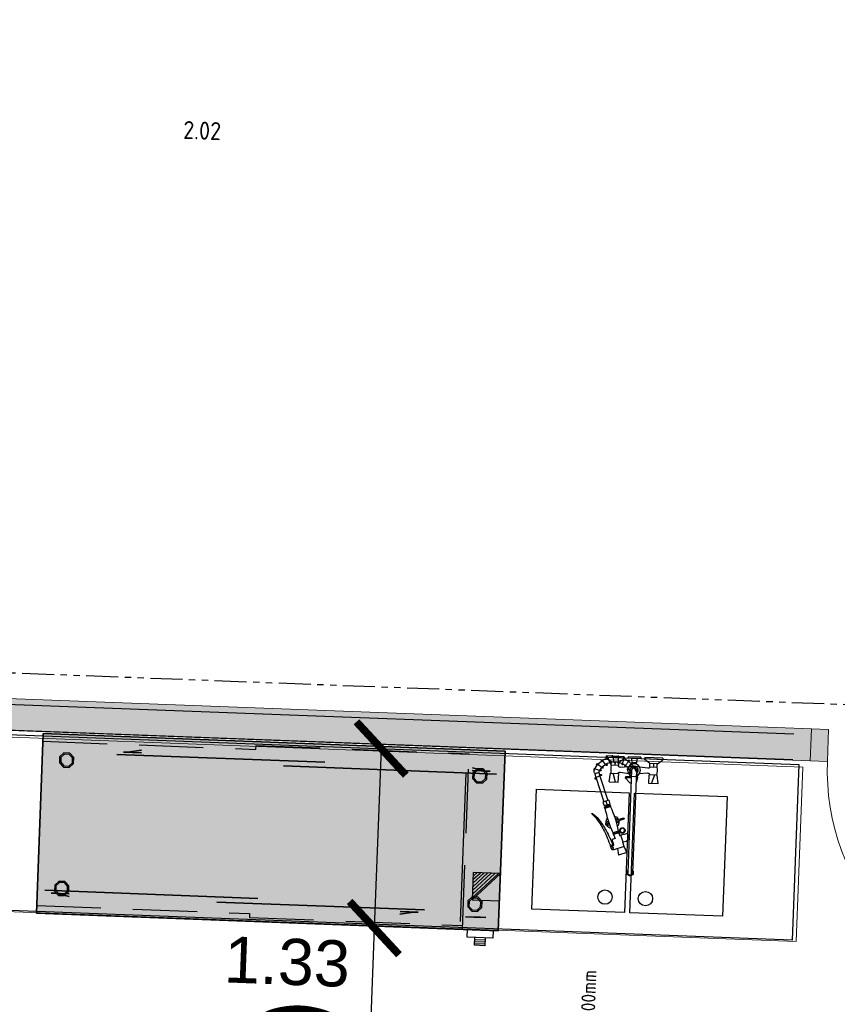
# Model space of a CAD drawing. Header units: millimetres. Extents: x 119024465 to 119292677, y 483022511 to 483148062.
# Tile 58 of 162: x 119081919 to 119085102, y 483067392 to 483071227. Entities that reach past the tile are written whole.
import ezdxf

# ---------------------------------------------------------------- set-up
doc = ezdxf.new("R2010")
doc.units = ezdxf.units.MM
doc.header["$LTSCALE"] = 100
for name, pattern in [('CONTINUA', [0]), ('DASHED', [75, 50, -25]), ('GEN', [0, 0, 0]), ('GEN3A', [3.75, 2.5, -1.25]), ('NASCOSTA', [0.375, 0.25, -0.125]), ('PHANTOM', [2.5, 1.25, -0.25, 0.25, -0.25, 0.25, -0.25])]:
    doc.linetypes.add(name, pattern=pattern)
doc.layers.get('0').update_dxf_attribs({"linetype": 'CONTINUOUS'})
doc.layers.get('Defpoints').update_dxf_attribs({"linetype": 'CONTINUOUS'})
doc.layers.add('(22) Binnenwanden', color=1, linetype='CONTINUOUS', lineweight=0)
for name, color, linetype in [('12', 4, 'CONTINUOUS'), ('13', 12, 'DASHED'), ('200', 2, 'CONTINUOUS'), ('200-2D', 1, 'CONTINUOUS'), ('200-3D', 1, 'CONTINUOUS'), ('204 tekst fdstp', 255, 'CONTINUOUS'), ('204-2D', 7, 'CONTINUA'), ('450-2D', 6, 'CONTINUA'), ('7', 3, 'CONTINUOUS'), ('AL31----', 5, 'CONTINUOUS'), ('AL73REN-2', 1, 'GEN'), ('AL73REN-3A', 1, 'GEN3A'), ('GRI-3D', 7, 'CONTINUOUS'), ('INS-3D', 3, 'CONTINUOUS'), ('NASC-3D', 4, 'CONTINUOUS'), ('New_0', 7, 'CONTINUOUS'), ('New_22 Binnenwanden', 7, 'CONTINUOUS'), ('New_22 Binnenwanden Deuren', 7, 'CONTINUOUS'), ('New_22 Binnenwanden Doorsnede-arcering', 7, 'CONTINUOUS'), ('New_82 Losse inrichting.LOSSE INRICHTING', 7, 'CONTINUOUS')]:
    doc.layers.add(name, color=color, linetype=linetype)
doc.styles.add('BURO-012', font='iso.shx', dxfattribs={"height": 1.2})
doc.styles.add('GENERATED_STYLE_1', font='arial.ttf')
doc.styles.get("Standard").update_dxf_attribs({"font": 'ISOCP.SHX'})
doc.dimstyles.new('GB-HOME', dxfattribs={"dimscale": 20, "dimtxt": 2.5, "dimasz": 2.5, "dimexe": 1, "dimexo": 1, "dimgap": 1, "dimtad": 1, "dimdec": 0, "dimzin": 0, "dimdsep": 46, "dimtxsty": 'Standard', "dimcen": 0.09, "dimadec": 0, "dimazin": 0, "dimtfac": 1, "dimtdec": 0, "dimtofl": 0, "dimtmove": 0, "dimatfit": 3, "dimfxl": 1, "dimtolj": 1, "dimtzin": 0, "dimarcsym": 0})
doc.dimstyles.new('PS 1-100', dxfattribs={"dimtxt": 350, "dimasz": 200, "dimexe": 1, "dimexo": 1, "dimgap": 100, "dimtad": 1, "dimdec": 0, "dimzin": 12, "dimdsep": 46, "dimtxsty": 'Standard', "dimblk": 'ARCHTICK', "dimcen": 0.09, "dimclrt": 2, "dimadec": 0, "dimazin": 0, "dimtfac": 1, "dimtdec": 0, "dimtofl": 0, "dimtmove": 0, "dimatfit": 3, "dimfxl": 1, "dimtolj": 1, "dimtzin": 0, "dimarcsym": 0})

# ---------------------------------------------------------------- blocks, each defined once
blk = doc.blocks.new('*D262')
at = {"color": 0, "linetype": 'ByBlock', "transparency": 16777216}
for p, q in [((15321.5323806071, 8380.877333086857), (15321.5323806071, 8461.123352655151)), ((15371.5323806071, 8441.123352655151), (15574.5323806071, 8441.123352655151)), ((15624.5323806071, 8380.877333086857), (15624.5323806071, 8461.123352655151))]:
    blk.add_line(p, q, dxfattribs=at)
for points in [[(15371.5323806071, 8449.456685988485), (15371.5323806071, 8432.790019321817), (15321.5323806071, 8441.123352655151)], [(15574.5323806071, 8449.456685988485), (15574.5323806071, 8432.790019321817), (15624.5323806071, 8441.123352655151)]]:
    blk.add_solid(points, dxfattribs=at)
at = {"layer": 'Defpoints', "color": 0, "linetype": 'ByBlock', "transparency": 16777216}
for p in [(15624.5323806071, 8441.123352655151), (15321.5323806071, 8360.877333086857), (15624.5323806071, 8360.877333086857)]:
    blk.add_point(p, dxfattribs=at)
at = {"color": 0, "linetype": 'ByBlock', "transparency": 16777216, "insert": (15473.0323806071, 8486.123352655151), "char_height": 50, "attachment_point": 5}
blk.add_mtext('\\A1;310', dxfattribs=at)
blk = doc.blocks.new('*D263')
at = {"color": 0, "linetype": 'ByBlock', "transparency": 16777216}
for p, q in [((15644.5323806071, 8360.877333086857), (15770.89420294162, 8360.877333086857)), ((15750.89420294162, 8310.877333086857), (15750.89420294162, 7445.877333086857)), ((15644.5323806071, 7395.877333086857), (15770.89420294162, 7395.877333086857))]:
    blk.add_line(p, q, dxfattribs=at)
for points in [[(15742.56086960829, 8310.877333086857), (15759.22753627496, 8310.877333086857), (15750.89420294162, 8360.877333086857)], [(15742.56086960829, 7445.877333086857), (15759.22753627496, 7445.877333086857), (15750.89420294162, 7395.877333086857)]]:
    blk.add_solid(points, dxfattribs=at)
at = {"layer": 'Defpoints', "color": 0, "linetype": 'ByBlock', "transparency": 16777216}
for p in [(15624.5323806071, 8360.877333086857), (15624.5323806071, 7395.877333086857), (15750.89420294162, 7395.877333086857)]:
    blk.add_point(p, dxfattribs=at)
at = {"color": 0, "linetype": 'ByBlock', "transparency": 16777216, "insert": (15705.89420294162, 7878.377333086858), "char_height": 50, "attachment_point": 5, "rotation": 90}
blk.add_mtext('\\A1;970', dxfattribs=at)
blk = doc.blocks.new('*D261')
at = {"color": 0, "linetype": 'ByBlock', "transparency": 16777216}
for p, q in [((15364.0323806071, 8007.377333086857), (15364.0323806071, 8085.361251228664)), ((15532.0323806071, 8065.361251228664), (15414.0323806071, 8065.361251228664)), ((15582.0323806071, 8007.377333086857), (15582.0323806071, 8085.361251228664))]:
    blk.add_line(p, q, dxfattribs=at)
for points in [[(15414.0323806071, 8073.694584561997), (15414.0323806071, 8057.027917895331), (15364.0323806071, 8065.361251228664)], [(15532.0323806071, 8073.694584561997), (15532.0323806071, 8057.027917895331), (15582.0323806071, 8065.361251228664)]]:
    blk.add_solid(points, dxfattribs=at)
at = {"layer": 'Defpoints', "color": 0, "linetype": 'ByBlock', "transparency": 16777216}
for p in [(15364.0323806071, 8065.361251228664), (15364.0323806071, 7987.377333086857), (15582.0323806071, 7987.377333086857)]:
    blk.add_point(p, dxfattribs=at)
at = {"color": 0, "linetype": 'ByBlock', "transparency": 16777216, "insert": (15473.0323806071, 8110.361251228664), "char_height": 50, "attachment_point": 5}
blk.add_mtext('\\A1;230', dxfattribs=at)
blk = doc.blocks.new('*D260')
at = {"color": 0, "linetype": 'ByBlock', "transparency": 16777216}
for p, q in [((15232.38991292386, 7987.377333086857), (15129.9954520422, 7987.377333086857)), ((15149.9954520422, 7937.377333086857), (15149.9954520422, 7819.377333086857)), ((15232.38991292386, 7769.377333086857), (15129.9954520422, 7769.377333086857))]:
    blk.add_line(p, q, dxfattribs=at)
for points in [[(15141.66211870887, 7937.377333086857), (15158.32878537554, 7937.377333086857), (15149.9954520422, 7987.377333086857)], [(15141.66211870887, 7819.377333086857), (15158.32878537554, 7819.377333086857), (15149.9954520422, 7769.377333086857)]]:
    blk.add_solid(points, dxfattribs=at)
at = {"layer": 'Defpoints', "color": 0, "linetype": 'ByBlock', "transparency": 16777216}
for p in [(15252.38991292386, 7987.377333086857), (15149.9954520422, 7769.377333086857), (15252.38991292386, 7769.377333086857)]:
    blk.add_point(p, dxfattribs=at)
at = {"color": 0, "linetype": 'ByBlock', "transparency": 16777216, "insert": (15104.9954520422, 7878.377333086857), "char_height": 50, "attachment_point": 5, "rotation": 90}
blk.add_mtext('\\A1;230', dxfattribs=at)
blk = doc.blocks.new('_ArchTick')
at = {"color": 0, "linetype": 'ByBlock', "const_width": 0.15}
blk.add_lwpolyline([(-0.5, -0.5), (0.5, 0.5)], dxfattribs=at)
blk = doc.blocks.new('*D323')
at = {"layer": '200-2D', "color": 0, "lineweight": -2, "transparency": 16777216}
for p, q in [((119083326.0636375, 483068388.0630651), (119083299.5327859, 483067688.5660215)), ((119083327.6060537, 483068388.0045636), (119083325.064356, 483068388.1009663)), ((119083299.5327859, 483067688.5660215), (119083260.4840876, 483066659.0306935)), ((119083301.0752021, 483067688.50752), (119083298.5335044, 483067688.6039227))]:
    blk.add_line(p, q, dxfattribs=at)
at = {"layer": 'Defpoints', "color": 0, "transparency": 16777216}
for p in [(119083328.6053351, 483068387.9666625), (119083299.5327858, 483067688.5660216), (119083302.0744835, 483067688.4696189)]:
    blk.add_point(p, dxfattribs=at)
at = {"layer": '200-2D', "color": 0, "lineweight": -2, "transparency": 16777216, "xscale": 200, "yscale": 200, "zscale": 200}
for p, rotation in [((119083326.0636375, 483068388.0630651), 87.82789999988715), ((119083299.5327859, 483067688.5660215), 267.8278999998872)]:
    blk.add_blockref('_ArchTick', p, dxfattribs=dict(at, rotation=rotation))
at = {"layer": '200-2D', "color": 2, "transparency": 16777216, "insert": (119083001.4159051, 483067084.293043), "char_height": 350, "attachment_point": 5, "rotation": 87.82789999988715}
blk.add_mtext('\\A1;700', dxfattribs=at)
blk = doc.blocks.new('*X203')
at = {"color": 0}
for p, q in [((286.774344, 2204.447934), (296.618251, 2214.291842)), ((286.774344, 2205.862148), (295.204037, 2214.291842)), ((286.774344, 2207.276361), (293.789824, 2214.291842)), ((286.774344, 2208.690575), (292.37561, 2214.291842)), ((286.774344, 2210.104788), (290.961397, 2214.291842)), ((286.774344, 2211.519002), (289.547183, 2214.291842)), ((286.774344, 2212.933216), (288.13297, 2214.291842))]:
    blk.add_line(p, q, dxfattribs=at)
blk = doc.blocks.new('FM')
at = {"layer": '450-2D'}
for p, q in [((10.606602, 0), (0, 0)), ((0, 0), (0, -10.606602)), ((0, -10.606602), (10.606602, 0)), ((10.606602, -10.606602), (10.606602, 0)), ((0, -10.606602), (10.606602, -10.606602))]:
    blk.add_line(p, q, dxfattribs=at)
blk.add_blockref('*X203', (-286.774344, -2214.291842), dxfattribs=at)
blk = doc.blocks.new('HWC18P')
at = {"layer": '200-2D'}
blk.add_lwpolyline([(0, -70), (180, -70), (180, 0), (0, 0)], close=True, dxfattribs=at)
at = {"layer": '200-3D'}
blk.add_line((164.9999999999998, -8.999999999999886, 23.99999999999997), (164.9999999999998, -66.99999999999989, 23.99999999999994), dxfattribs=at)
at = {"layer": '200-3D', "elevation": 4.999999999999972}
for points in [[(8.351949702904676, -7.228361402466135), (6.728361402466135, -8.851949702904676), (6.728361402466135, -11.14805029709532), (8.351949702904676, -12.77163859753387), (10.64805029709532, -12.77163859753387), (12.27163859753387, -11.14805029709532), (12.27163859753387, -8.851949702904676), (10.64805029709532, -7.228361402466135)], [(169.3519497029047, -7.228361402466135), (167.7283614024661, -8.851949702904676), (167.7283614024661, -11.14805029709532), (169.3519497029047, -12.77163859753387), (171.6480502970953, -12.77163859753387), (173.2716385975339, -11.14805029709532), (173.2716385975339, -8.851949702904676), (171.6480502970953, -7.228361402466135)], [(8.351949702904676, -57.22836140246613), (6.728361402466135, -58.85194970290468), (6.728361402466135, -61.14805029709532), (8.351949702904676, -62.77163859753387), (10.64805029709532, -62.77163859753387), (12.27163859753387, -61.14805029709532), (12.27163859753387, -58.85194970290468), (10.64805029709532, -57.22836140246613)], [(169.3519497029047, -57.22836140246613), (167.7283614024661, -58.85194970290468), (167.7283614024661, -61.14805029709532), (169.3519497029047, -62.77163859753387), (171.6480502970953, -62.77163859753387), (173.2716385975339, -61.14805029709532), (173.2716385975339, -58.85194970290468), (171.6480502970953, -57.22836140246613)]]:
    blk.add_lwpolyline(points, close=True, dxfattribs=at)
at = {"layer": '200-3D', "extrusion": (0, 1, 0)}
for points, elevation in [([(-29.00000000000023, 23.99999999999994), (-110.0000000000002, 23.99999999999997), (-110.0000000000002, 80.99999999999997), (-29.00000000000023, 80.99999999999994)], -7.000000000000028), ([(-177.0000000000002, 23.99999999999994), (-94.00000000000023, 23.99999999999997), (-94.00000000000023, 80.99999999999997), (-177.0000000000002, 80.99999999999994)], -9.000000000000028)]:
    blk.add_lwpolyline(points, close=True, dxfattribs=dict(at, elevation=elevation))
at = {"layer": '200-3D'}
for points in [[(8.559056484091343, -7.728361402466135), (7.228361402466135, -9.059056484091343), (7.228361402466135, -10.94094351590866), (8.559056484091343, -12.27163859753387), (10.44094351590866, -12.27163859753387), (11.77163859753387, -10.94094351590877), (11.77163859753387, -9.059056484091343), (10.44094351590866, -7.728361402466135)], [(169.5590564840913, -7.728361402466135), (168.2283614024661, -9.059056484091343), (168.2283614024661, -10.94094351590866), (169.5590564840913, -12.27163859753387), (171.4409435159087, -12.27163859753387), (172.7716385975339, -10.94094351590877), (172.7716385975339, -9.059056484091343), (171.4409435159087, -7.728361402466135)], [(8.559056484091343, -57.72836140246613), (7.228361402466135, -59.05905648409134), (7.228361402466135, -60.94094351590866), (8.559056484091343, -62.27163859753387), (10.44094351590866, -62.27163859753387), (11.77163859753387, -60.94094351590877), (11.77163859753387, -59.05905648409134), (10.44094351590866, -57.72836140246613)], [(169.5590564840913, -57.72836140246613), (168.2283614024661, -59.05905648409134), (168.2283614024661, -60.94094351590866), (169.5590564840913, -62.27163859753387), (171.4409435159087, -62.27163859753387), (172.7716385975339, -60.94094351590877), (172.7716385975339, -59.05905648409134), (171.4409435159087, -57.72836140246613)]]:
    blk.add_lwpolyline(points, close=True, dxfattribs=at)
at = {"layer": '200-3D', "extrusion": (0, -1, 0)}
for points, elevation in [([(2.999999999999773, 23.99999999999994), (85.99999999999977, 23.99999999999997), (85.99999999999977, 80.99999999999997), (2.999999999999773, 80.99999999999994)], 61), ([(150.9999999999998, 23.99999999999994), (69.99999999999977, 23.99999999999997), (69.99999999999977, 80.99999999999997), (150.9999999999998, 80.99999999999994)], 63)]:
    blk.add_lwpolyline(points, close=True, dxfattribs=dict(at, elevation=elevation))
at = {"layer": '200-3D'}
for points in [[(-2.273736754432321e-13, -70, 86), (-2.273736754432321e-13, 0, 86), (179.9999999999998, -70, 86), (179.9999999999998, 0, 86)], [(-2.273736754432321e-13, -3, 19.99999999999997), (-2.273736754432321e-13, -67, 19.99999999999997), (2.999999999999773, -3, 19.99999999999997), (2.999999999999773, -67, 19.99999999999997)], [(2.999999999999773, -5, 80.99999999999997), (2.999999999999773, -3, 80.99999999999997), (176.9999999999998, -5, 80.99999999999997), (176.9999999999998, -3, 80.99999999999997)], [(2.999999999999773, -3, 19.99999999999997), (176.9999999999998, -3, 19.99999999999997), (2.999999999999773, -67, 19.99999999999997), (176.9999999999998, -67, 19.99999999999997)], [(176.9999999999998, -3, 19.99999999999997), (176.9999999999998, -67, 19.99999999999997), (179.9999999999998, -3, 19.99999999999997), (179.9999999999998, -67, 19.99999999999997)], [(2.999999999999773, -9, 48.99999999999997), (164.9999999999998, -9, 48.99999999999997), (2.999999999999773, -61, 48.99999999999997), (164.9999999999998, -61, 48.99999999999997)], [(2.999999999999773, -67, 80.99999999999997), (2.999999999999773, -65, 80.99999999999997), (176.9999999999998, -67, 80.99999999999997), (176.9999999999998, -65, 80.99999999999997)]]:
    blk.add_solid(points, dxfattribs=at)
at = {"layer": '204-2D', "linetype": 'NASCOSTA'}
blk.add_line((166, -70.00000000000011), (166, -1.13686837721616e-13), dxfattribs=at)
at = {"layer": '204-2D'}
for p, q in [((171, -73.74999999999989), (175, -73.74999999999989)), ((171, -74.49999999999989), (175, -74.49999999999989)), ((171, -75.24999999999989), (175, -75.24999999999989))]:
    blk.add_line(p, q, dxfattribs=at)
at = {"layer": '204-2D', "linetype": 'NASCOSTA'}
for points in [[(0, -3), (83, -3), (83, -1.5), (166, -1.5)], [(0, -67), (83, -67), (83, -68.5), (166, -68.5)]]:
    blk.add_lwpolyline(points, dxfattribs=at)
at = {"layer": '204-2D'}
for points in [[(178, -70), (178, -72.99999999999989), (168, -72.99999999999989), (168, -70)], [(175, -72.99999999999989), (175, -75.99999999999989), (171, -75.99999999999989), (171, -72.99999999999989)]]:
    blk.add_lwpolyline(points, dxfattribs=at)
at = {"layer": 'GRI-3D', "extrusion": (0, 1, 0)}
for points, elevation in [([(-38.50000000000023, 52.49999999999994), (-31.50000000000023, 52.49999999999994), (-31.50000000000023, 72.49999999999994), (-38.50000000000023, 72.49999999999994)], -6.000000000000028), ([(-167.5000000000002, 52.49999999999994), (-174.5000000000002, 52.49999999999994), (-174.5000000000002, 72.49999999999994), (-167.5000000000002, 72.49999999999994)], -8.000000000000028)]:
    blk.add_lwpolyline(points, close=True, dxfattribs=dict(at, elevation=elevation))
at = {"layer": 'GRI-3D', "extrusion": (0, -1, 0)}
for points, elevation in [([(12.49999999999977, 52.49999999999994), (5.499999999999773, 52.49999999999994), (5.499999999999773, 72.49999999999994), (12.49999999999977, 72.49999999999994)], 62), ([(141.4999999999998, 52.49999999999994), (148.4999999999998, 52.49999999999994), (148.4999999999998, 72.49999999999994), (141.4999999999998, 72.49999999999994)], 64), ([(166.9999999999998, 52.49999999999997), (166.9999999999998, 72.49999999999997), (174.9999999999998, 72.49999999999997), (174.9999999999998, 52.49999999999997)], 65), ([(170.2346331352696, 68.74966432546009), (169.1522409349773, 67.6672721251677), (169.1522409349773, 66.13653839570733), (170.2346331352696, 65.05414619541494), (171.7653668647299, 65.05414619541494), (172.8477590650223, 66.13653839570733), (172.8477590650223, 67.6672721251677), (171.7653668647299, 68.74966432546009)], 65), ([(170.2346331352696, 59.34775906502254), (169.1522409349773, 58.26536686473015), (169.1522409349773, 56.73463313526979), (170.2346331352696, 55.6522409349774), (171.7653668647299, 55.6522409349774), (172.8477590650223, 56.73463313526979), (172.8477590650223, 58.26536686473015), (171.7653668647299, 59.34775906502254)], 65)]:
    blk.add_lwpolyline(points, close=True, dxfattribs=dict(at, elevation=elevation))
at = {"layer": 'GRI-3D'}
for points in [[(33.25000000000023, -6, 52.49999999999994), (33.25000000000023, -6, 72.49999999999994), (31.50000000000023, -6, 72.49999999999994), (31.50000000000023, -6, 52.49999999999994)], [(38.50000000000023, -5, 72.49999999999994), (38.50000000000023, -5, 52.49999999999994), (33.25000000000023, -6, 52.49999999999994), (33.25000000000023, -6, 72.49999999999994)], [(167.5000000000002, -7, 72.49999999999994), (167.5000000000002, -7, 52.49999999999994), (172.7500000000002, -8, 52.49999999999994), (172.7500000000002, -8, 72.49999999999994)], [(172.7500000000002, -8, 52.49999999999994), (172.7500000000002, -8, 72.49999999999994), (174.5000000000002, -8, 72.49999999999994), (174.5000000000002, -8, 52.49999999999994)], [(7.249999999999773, -62, 52.49999999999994), (7.249999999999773, -62, 72.49999999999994), (5.499999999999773, -62, 72.49999999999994), (5.499999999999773, -62, 52.49999999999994)], [(12.49999999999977, -63, 72.49999999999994), (12.49999999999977, -63, 52.49999999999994), (7.249999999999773, -62, 52.49999999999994), (7.249999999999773, -62, 72.49999999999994)], [(141.4999999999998, -65, 72.49999999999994), (141.4999999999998, -65, 52.49999999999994), (146.7499999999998, -64, 52.49999999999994), (146.7499999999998, -64, 72.49999999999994)], [(146.7499999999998, -64, 52.49999999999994), (146.7499999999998, -64, 72.49999999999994), (148.4999999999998, -64, 72.49999999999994), (148.4999999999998, -64, 52.49999999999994)], [(166.9999999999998, -65, 52.49999999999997), (166.9999999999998, -65, 72.49999999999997), (174.9999999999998, -65, 72.49999999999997), (174.9999999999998, -65, 52.49999999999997)]]:
    blk.add_3dface(points, dxfattribs=at)
at = {"layer": 'GRI-3D', "invisible_edges": 15}
for points in [[(170.2346331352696, -65.5, 68.74966432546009), (171.7653668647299, -65.5, 68.74966432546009), (172.8477590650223, -65.5, 67.6672721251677), (169.1522409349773, -65.5, 67.6672721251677)], [(172.8477590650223, -65.5, 67.6672721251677), (169.1522409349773, -65.5, 67.6672721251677), (169.1522409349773, -65.5, 66.13653839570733), (172.8477590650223, -65.5, 66.13653839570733)], [(169.1522409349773, -65.5, 66.13653839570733), (172.8477590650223, -65.5, 66.13653839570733), (171.7653668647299, -65.5, 65.05414619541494), (170.2346331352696, -65.5, 65.05414619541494)], [(169.1522409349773, -66.89999999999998, 56.73463313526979), (172.8477590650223, -66.89999999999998, 56.73463313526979), (171.7653668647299, -66.89999999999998, 55.6522409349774), (170.2346331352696, -66.89999999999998, 55.6522409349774)], [(172.8477590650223, -66.89999999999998, 58.26536686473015), (169.1522409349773, -66.89999999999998, 58.26536686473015), (169.1522409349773, -66.89999999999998, 56.73463313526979), (172.8477590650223, -66.89999999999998, 56.73463313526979)], [(170.2346331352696, -66.89999999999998, 59.34775906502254), (171.7653668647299, -66.89999999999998, 59.34775906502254), (172.8477590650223, -66.89999999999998, 58.26536686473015), (169.1522409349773, -66.89999999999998, 58.26536686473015)]]:
    blk.add_3dface(points, dxfattribs=at)
at = {"layer": 'INS-3D'}
blk.add_lwpolyline([(0, 0), (180, 0), (180, -70), (0, -70)], close=True, dxfattribs=at)
at = {"layer": 'NASC-3D', "invisible_edges": 15}
for points in [[(110.0000000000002, -5, 23.99999999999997), (38.50000000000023, -5, 52.49999999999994), (31.50000000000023, -5, 52.49999999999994), (29.00000000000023, -5, 23.99999999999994)], [(31.50000000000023, -5, 52.49999999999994), (29.00000000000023, -5, 23.99999999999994), (29.00000000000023, -5, 80.99999999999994), (31.50000000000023, -5, 72.49999999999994)], [(29.00000000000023, -5, 80.99999999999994), (31.50000000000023, -5, 72.49999999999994), (38.50000000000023, -5, 72.49999999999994), (110.0000000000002, -5, 80.99999999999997)], [(38.50000000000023, -5, 72.49999999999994), (110.0000000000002, -5, 80.99999999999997), (110.0000000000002, -5, 23.99999999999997), (38.50000000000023, -5, 52.49999999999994)], [(167.5000000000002, -7, 72.49999999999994), (94.00000000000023, -7, 80.99999999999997), (94.00000000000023, -7, 23.99999999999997), (167.5000000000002, -7, 52.49999999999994)], [(177.0000000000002, -7, 80.99999999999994), (174.5000000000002, -7, 72.49999999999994), (167.5000000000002, -7, 72.49999999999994), (94.00000000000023, -7, 80.99999999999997)], [(94.00000000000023, -7, 23.99999999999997), (167.5000000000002, -7, 52.49999999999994), (174.5000000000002, -7, 52.49999999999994), (177.0000000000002, -7, 23.99999999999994)], [(174.5000000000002, -7, 52.49999999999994), (177.0000000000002, -7, 23.99999999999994), (177.0000000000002, -7, 80.99999999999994), (174.5000000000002, -7, 72.49999999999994)], [(85.99999999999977, -63, 23.99999999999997), (12.49999999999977, -63, 52.49999999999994), (5.499999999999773, -63, 52.49999999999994), (2.999999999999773, -63, 23.99999999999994)], [(5.499999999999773, -63, 52.49999999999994), (2.999999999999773, -63, 23.99999999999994), (2.999999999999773, -63, 80.99999999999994), (5.499999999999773, -63, 72.49999999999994)], [(2.999999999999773, -63, 80.99999999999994), (5.499999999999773, -63, 72.49999999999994), (12.49999999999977, -63, 72.49999999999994), (85.99999999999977, -63, 80.99999999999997)], [(12.49999999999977, -63, 72.49999999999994), (85.99999999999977, -63, 80.99999999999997), (85.99999999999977, -63, 23.99999999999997), (12.49999999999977, -63, 52.49999999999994)], [(141.4999999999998, -65, 72.49999999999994), (69.99999999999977, -65, 80.99999999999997), (69.99999999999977, -65, 23.99999999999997), (141.4999999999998, -65, 52.49999999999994)], [(150.9999999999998, -65, 80.99999999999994), (148.4999999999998, -65, 72.49999999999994), (141.4999999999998, -65, 72.49999999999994), (69.99999999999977, -65, 80.99999999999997)], [(69.99999999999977, -65, 23.99999999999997), (141.4999999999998, -65, 52.49999999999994), (148.4999999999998, -65, 52.49999999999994), (150.9999999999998, -65, 23.99999999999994)], [(148.4999999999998, -65, 52.49999999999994), (150.9999999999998, -65, 23.99999999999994), (150.9999999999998, -65, 80.99999999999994), (148.4999999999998, -65, 72.49999999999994)], [(164.9999999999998, -66.89999999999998, 72.49999999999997), (166.9999999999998, -66.89999999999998, 72.49999999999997), (166.9999999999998, -66.89999999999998, 52.49999999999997), (164.9999999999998, -66.89999999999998, 52.49999999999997)], [(164.9999999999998, -66.89999999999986, 23.99999999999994), (176.9999999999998, -66.89999999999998, 23.99999999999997), (176.9999999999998, -66.89999999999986, 52.49999999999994), (164.9999999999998, -66.89999999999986, 52.49999999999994)], [(164.9999999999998, -66.89999999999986, 80.99999999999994), (176.9999999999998, -66.89999999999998, 80.99999999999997), (176.9999999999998, -66.89999999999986, 72.49999999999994), (164.9999999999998, -66.89999999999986, 72.49999999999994)], [(174.9999999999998, -66.89999999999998, 72.49999999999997), (176.9999999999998, -66.89999999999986, 72.49999999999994), (176.9999999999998, -66.89999999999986, 52.49999999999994), (174.9999999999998, -66.89999999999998, 52.49999999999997)]]:
    blk.add_3dface(points, dxfattribs=at)
at = {"layer": '450-2D'}
blk.add_blockref('FM', (169.3933982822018, -47.69669914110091), dxfattribs=at)
at = {"layer": 'INS-3D', "flags": 9}
for tag, p in [('DIST', (0, 0)), ('ANGOLO', (-2.755364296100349e-16, -1.5))]:
    blk.add_attdef(tag, p, '', height=1, dxfattribs=at)
blk = doc.blocks.new('FF00086F')
at = {"color": 1}
for p, q in [((141.5960870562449, 371.8805637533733), (107.3940727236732, 277.9113016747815)), ((156.6311689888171, 366.4082414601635), (122.4291546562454, 272.4389793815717))]:
    blk.add_line(p, q, dxfattribs=at)
for centre, radius, start, end in [((82.91615186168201, 362.6581037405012), 87.29781937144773, 24.51623165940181, 159.1422753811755), ((82.91615186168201, 362.6581037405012), 67.29781937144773, 19.42205880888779, 159.1422753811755), ((144.1466524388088, 390.5834021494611), 20, 339.9999999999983, 24.51623165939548)]:
    blk.add_arc(centre, radius, start, end, dxfattribs=at)
at = {"layer": 'AL73REN-2'}
for p, q in [((-100.5, 451), (-30.5, 451)), ((-100.5, 451), (-100.5, 445)), ((-100.5, 445), (-30.5, 445)), ((-80.5, 428.5), (-99.51667602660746, 443.0126163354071)), ((-80.5, 428.5), (-50.5, 428.5)), ((-80, 415.5), (-80, 428.5)), ((-65.5, 428.5), (-65.5, 415.5)), ((-51, 415.5), (-51, 428.5)), ((-50.5, 428.5), (-31.48332397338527, 443.0126163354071)), ((-30.5, 451), (-30.5, 445)), ((-15.50000000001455, 451), (34.49999999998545, 451)), ((-15.50000000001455, 451), (-15.50000000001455, 448.5)), ((-13.00000000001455, 445.9999999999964), (31.99999999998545, 446.0000000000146)), ((0.4461171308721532, 429.4429502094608), (-0.3652928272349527, 443.6426244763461)), ((1.444488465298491, 428.5), (17.55551153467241, 428.4999999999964)), ((1.999999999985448, 423.8484800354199), (1.999999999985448, 428.5)), ((16.99999999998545, 423.8484800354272), (16.99999999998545, 428.4999999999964)), ((18.55388286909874, 429.4429502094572), (19.36529282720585, 443.6426244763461)), ((34.49999999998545, 451), (34.49999999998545, 448.5)), ((49.5, 451), (49.5, 445)), ((49.5, 451), (119.5, 451)), ((49.5, 445), (119.5, 445)), ((69.5, 428.5), (50.48332397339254, 443.0126163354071)), ((69.5, 428.5), (99.5, 428.5)), ((70, 415.5), (70, 428.5)), ((84.5, 428.5), (84.5, 415.5)), ((99, 415.5), (99, 428.5)), ((99.5, 428.5), (118.5166760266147, 443.0126163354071)), ((119.5, 451), (119.5, 445)), ((-86, 350.5), (-81.5, 384.5)), ((-81.5, 384.5), (-49.5, 384.5)), ((-51, 415.5), (-80, 415.5)), ((-60.44615242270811, 350.4999999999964), (-71.5, 384.5)), ((-50.05384757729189, 350.5), (-49.5, 384.5)), ((-44.41893755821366, 409.6081062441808), (-11.94123205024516, 412.8558767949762)), ((-44.41893755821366, 390.3918937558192), (-9.002481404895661, 386.8502481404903)), ((0, 400), (0, 0)), ((19, 400), (19, 0)), ((63.41893755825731, 390.3918937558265), (28.00248140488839, 386.8502481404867)), ((63.41893755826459, 409.6081062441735), (30.94123205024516, 412.8558767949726)), ((100.5, 384.5), (68.5, 384.5)), ((69.05384757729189, 350.5), (68.5, 384.5)), ((70, 415.5), (99, 415.5)), ((79.44615242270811, 350.4999999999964), (90.5, 384.5)), ((105, 350.5), (100.5, 384.5)), ((146.3843690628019, 385.0362604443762), (141.5960870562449, 371.8805637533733)), ((146.3843690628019, 385.0362604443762), (161.4194509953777, 379.5639381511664)), ((162.9405048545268, 383.7429992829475), (156.6311689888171, 366.4082414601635)), ((-86, 350.5), (-50.05384757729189, 350.5)), ((0, 372.9999999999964), (-4.999999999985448, 372.9999999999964)), ((-4.999999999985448, 372.9999999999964), (-4.999999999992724, 369.9999999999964)), ((0, 369.9999999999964), (-4.999999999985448, 369.9999999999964)), ((-4.999999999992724, 369.9999999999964), (0, 352.2727272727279)), ((-4.500000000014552, 372.9999999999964), (-4.5, 381.8750621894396)), ((19, 372.9999999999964), (42.05203820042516, 372.9999999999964)), ((42.05203820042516, 369.9999999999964), (19, 369.9999999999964)), ((24.00000000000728, 350.5), (19, 350.5)), ((23.50000000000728, 372.9999999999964), (23.49999999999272, 381.8750621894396)), ((24.00000000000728, 350.5), (40.51911641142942, 366.3973109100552)), ((42.05203820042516, 372.9999999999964), (42.05203820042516, 369.9999999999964)), ((105, 350.5), (69.05384757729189, 350.5)), ((103.635302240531, 279.2793822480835), (98.16297994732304, 264.2443003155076)), ((103.635302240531, 279.2793822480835), (126.1879251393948, 271.0708988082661)), ((114.9116136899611, 275.1751405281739), (109.4392913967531, 260.1400585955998)), ((126.1879251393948, 271.0708988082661), (120.7156028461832, 256.035816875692)), ((94.74277851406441, 254.8473741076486), (96.1108590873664, 258.6061445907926)), ((94.74277851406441, 254.8473741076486), (117.2954014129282, 246.638890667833)), ((96.1108590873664, 258.6061445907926), (99.37905408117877, 259.5449744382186)), ((96.1108590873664, 258.6061445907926), (118.6634819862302, 250.397661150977)), ((98.16297994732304, 264.2443003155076), (120.7156028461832, 256.035816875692)), ((100.7471346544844, 263.3037449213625), (99.37905408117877, 259.5449744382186)), ((99.37905408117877, 259.5449744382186), (116.7633675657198, 253.2176017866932)), ((118.1314481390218, 256.9763722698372), (116.7633675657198, 253.2176017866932)), ((116.7633675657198, 253.2176017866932), (118.6634819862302, 250.397661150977)), ((117.2954014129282, 246.638890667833), (118.6634819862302, 250.397661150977)), ((42.35666307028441, 207.4032500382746), (72.13258020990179, 196.5657025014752)), ((44.06676378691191, 212.1017131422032), (73.73028815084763, 201.3050732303)), ((64.13887787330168, 194.154283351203), (70.59112898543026, 191.8058560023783)), ((69.2691800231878, 208.2496726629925), (75.38420453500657, 206.0239857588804)), ((100.7418603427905, 196.7945538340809), (106.8568848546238, 194.5688669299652)), ((59.72717218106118, 154.2570797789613), (53.75298553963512, 155.2021095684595)), ((59.72717218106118, 154.2570797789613), (55.45192038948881, 142.5109220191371)), ((56.9099748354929, 160.4110686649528), (60.24020239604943, 155.66661871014)), ((59.72717218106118, 154.2570797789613), (60.24020239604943, 155.66661871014)), ((59.72717218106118, 154.2570797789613), (79.4607172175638, 147.0746567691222)), ((60.24020239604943, 155.66661871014), (79.97374743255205, 148.4841957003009)), ((61.95030311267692, 160.3650818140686), (81.68384814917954, 153.1826588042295)), ((95.27433159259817, 182.821904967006), (101.7265827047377, 180.4734776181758)), ((16.88324457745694, 130.8370480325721), (24.00486821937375, 150.4035481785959)), ((18.22305101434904, 127.6948464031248), (29.40871845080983, 122.7580965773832)), ((27.05098776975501, 151.9494032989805), (38.79298777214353, 148.541164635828)), ((29.66565866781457, 122.0993761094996), (29.67667973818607, 122.1296562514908)), ((29.96449490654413, 121.4585197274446), (40.77096004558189, 117.5252880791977)), ((37.00701292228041, 101.3363195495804), (42.99236543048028, 117.7809404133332)), ((39.40221168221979, 148.8503356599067), (39.41323275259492, 148.8806158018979)), ((40.05408913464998, 149.1794520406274), (50.86055427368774, 145.2462203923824)), ((40.77096004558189, 117.5252880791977), (50.86055427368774, 145.2462203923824)), ((41.11298018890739, 118.4649806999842), (42.99236543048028, 117.7809404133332)), ((50.51853413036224, 144.3065277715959), (55.45192038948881, 142.5109220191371)), ((79.4607172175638, 147.0746567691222), (73.47536470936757, 130.6300359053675)), ((73.47536470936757, 130.6300359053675), (84.51675300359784, 126.6112992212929)), ((76.65028970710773, 104.9983689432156), (84.51675300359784, 126.6112992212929)), ((79.4607172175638, 147.0746567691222), (79.97374743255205, 148.4841957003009)), ((82.80665228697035, 121.9128361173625), (85.38134779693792, 120.975723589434)), ((25.06048817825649, 78.01587687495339), (37.00701292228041, 101.3363195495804)), ((25.06048817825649, 78.01587687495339), (57.01003728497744, 66.38719200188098)), ((37.00701292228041, 101.3363195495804), (76.9439493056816, 86.80046345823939)), ((62.84855999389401, 91.93076560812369), (57.01003728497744, 66.38719200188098)), ((76.65028970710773, 104.9983689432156), (83.80668246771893, 99.99476597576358)), ((79.72847099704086, 113.45560253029), (82.30316650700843, 112.5184900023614)), ((82.29283420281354, 108.4467406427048), (88.80392581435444, 97.33729621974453))]:
    blk.add_line(p, q, dxfattribs=at)
for points in [[(29.92433832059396, 401.413431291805), (33.12361592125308, 400.4793821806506, 0.7544091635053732), (35.17392916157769, 403.7335839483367), (18.34276908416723, 422.5255448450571, -0.7841485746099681), (20.53486176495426, 425.7325376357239), (22.58701343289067, 424.9629246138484, 0.7502912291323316)], [(40.95884818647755, 413.0772704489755), (44.15812578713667, 412.1432213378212, 0.7544091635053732), (46.20843902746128, 415.3974231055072), (29.37727895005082, 434.1893840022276, -0.7841485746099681), (31.56937163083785, 437.3963767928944), (33.6215232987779, 436.6267637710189, 0.7502912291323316)], [(51.56941075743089, 421.442299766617), (54.18571921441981, 419.3776557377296, 0.7544091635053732), (57.30590086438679, 421.6266733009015), (48.74116765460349, 445.3557923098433, -0.7841485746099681), (51.9751149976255, 447.5079209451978), (53.58945642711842, 446.0255133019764, 0.7502912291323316)], [(66.72259067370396, 426.6413114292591), (68.71993137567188, 423.9732681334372, 0.7544091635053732), (72.31355273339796, 425.3442163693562), (70.13936581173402, 450.4778324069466, -0.7841485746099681), (73.81800924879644, 451.7258931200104), (74.99681872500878, 449.8781813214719, 0.7502912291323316)], [(82.52789710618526, 429.4791038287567), (83.55789381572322, 426.3094143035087, 0.7544091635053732), (87.40164478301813, 426.447949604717), (93.45061592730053, 450.9394928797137, -0.7841485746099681), (97.33520676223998, 450.9342846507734), (97.85502314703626, 448.8051013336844, 0.7502912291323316)], [(99.37848326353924, 426.6704330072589), (99.86223015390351, 423.3728863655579, 0.7544091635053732), (103.6747622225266, 422.8647399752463), (113.746044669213, 445.9946992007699, -0.7841485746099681), (117.5747276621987, 445.3379955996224), (117.7300480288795, 443.1517874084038, 0.7502912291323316)], [(115.7843810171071, 420.1111202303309), (115.2459217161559, 416.8220646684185, 0.7544091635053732), (118.7251064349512, 415.182281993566), (135.3331045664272, 434.17175649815, -0.7841485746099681), (138.7826543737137, 432.3855092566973), (138.2680520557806, 430.2550597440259, 0.7502912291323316)], [(20.79233015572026, 389.8763729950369), (23.99160775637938, 388.9423238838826, 0.7544091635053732), (26.04192099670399, 392.1965256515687), (9.210760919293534, 410.9884865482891, -0.7841485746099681), (11.40285360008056, 414.1954793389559), (13.45500526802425, 413.4258663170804, 0.7502912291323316)], [(155.0626716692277, 413.5692196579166), (156.3042387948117, 416.6621690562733, 0.7544091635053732), (153.2654766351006, 419.0200363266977), (132.9218247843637, 404.1015386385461, -0.7841485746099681), (129.9438718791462, 406.595906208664), (130.9099275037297, 408.5632310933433, 0.7502912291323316)], [(139.7286869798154, 398.0689573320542), (137.468424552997, 395.6196638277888, 0.7544091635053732), (139.4701189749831, 392.3353323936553), (163.7890739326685, 399.0445926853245, -0.7841485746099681), (165.685394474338, 395.6543063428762), (164.0829051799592, 394.1590944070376, 0.7502912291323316)], [(140.5486726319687, 378.2575970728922), (137.2553649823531, 377.7457869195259, 0.7544091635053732), (136.7797032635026, 373.9290658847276), (159.9945874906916, 364.0551156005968, -0.7841485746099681), (159.3705114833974, 360.220979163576), (157.1857052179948, 360.047047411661, 0.7502912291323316)], [(164.4619093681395, 225.214974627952, 0.05900182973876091), (140.683936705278, 203.9385241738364, 0.04734148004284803), (109.186833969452, 160.5924600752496, 0.03184582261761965), (79.81541407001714, 102.7853789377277, 0.03528280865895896)], [(166.5717149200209, 222.5580839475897, 0.05513259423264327), (145.39340428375, 201.5535134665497, 0.04734148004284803), (115.817008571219, 156.874820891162, 0.03528280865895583), (86.55679503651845, 91.28300703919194, 0.03528280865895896)]]:
    blk.add_lwpolyline(points, format="xyb", dxfattribs=at)
for points in [[(-2.5, -6.928203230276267), (9.5, -13.85640646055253), (21.5, -6.928203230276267), (21.5, 6.928203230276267), (19, 8.371578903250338)], [(0, 8.371578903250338), (-2.5, 6.928203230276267), (-2.5, -6.928203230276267)]]:
    blk.add_lwpolyline(points, dxfattribs=at)
for centre, radius in [((9.5, 400), 25), ((46.06017082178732, 163.488172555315), 8.5), ((104.2917337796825, 187.5211722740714), 2.5), ((79.50910038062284, 93.84815811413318), 2)]:
    blk.add_circle(centre, radius, dxfattribs=at)
for centre, radius, start, end in [((-97.99999999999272, 445), 2.5, 180.0000000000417, 232.6508605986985), ((-33, 445), 2.5, 307.3491394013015, 0), ((-13.00000000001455, 448.5), 2.5, 180, 270), ((-2.861221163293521, 443.5), 2.5, 3.270487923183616, 90.00000000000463), ((1.444488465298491, 429.5), 1, 183.2704879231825, 270), ((17.55551153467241, 429.4999999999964), 1, 270, 356.7295120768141), ((21.86122116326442, 443.5), 2.5, 90, 176.7295120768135), ((31.99999999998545, 448.5), 2.5, 270, 0), ((52.00000000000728, 445), 2.5, 180.0000000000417, 232.6508605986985), ((117, 445), 2.5, 307.3491394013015, 0), ((0.8333333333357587, 400), 80.83333333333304, 168.9449196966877, 191.0550803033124), ((-45.16521545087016, 417.0708851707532), 7.5, 191.1428212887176, 275.7105931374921), ((-45.16521545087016, 382.9291148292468), 7.5, 84.28940686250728, 168.8571787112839), ((-9.5, 381.8750621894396), 5, 0, 84.28940686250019), ((9.5, 400), 9.5, 0, 180), ((28.49999999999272, 381.8750621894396), 5, 95.71059313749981, 180), ((64.1652154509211, 417.0708851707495), 7.5, 264.2894068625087, 348.8571787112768), ((64.1652154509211, 382.9291148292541), 7.5, 11.14282128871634, 95.71059313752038), ((18.16666666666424, 400), 80.83333333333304, 348.9449196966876, 11.05508030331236), ((37.05203820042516, 369.9999999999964), 5, 313.9010984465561, 0), ((469.1803633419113, 65.35435001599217), 418.1666666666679, 153.132739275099, 166.8672607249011), ((-291.3441977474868, 342.1626526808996), 418.1666666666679, 333.132739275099, 346.867260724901), ((43.21171342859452, 209.7524815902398), 2.5, 70.00000000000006, 250), ((66.70402894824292, 201.2019780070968), 7.5, 179.4712206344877, 250), ((85.49788136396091, 194.3615751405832), 25, 174.3615115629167, 220.5504649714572), ((66.70402894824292, 201.2019780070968), 7.5, 70.00000000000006, 140.5287793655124), ((85.49788136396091, 194.3615751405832), 25, 102.280710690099, 145.6384884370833), ((104.2917337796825, 187.5211722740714), 7.5, 250, 70.00000000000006), ((85.49788136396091, 194.3615751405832), 25, 354.3615115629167, 37.71928930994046), ((165.5168121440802, 223.886529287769), 1.696345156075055, 308.4526746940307, 128.4526746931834), ((46.06017082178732, 163.488172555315), 10.5, 352.7490006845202, 304.1740197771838), ((53.36237856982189, 152.7328128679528), 2.5, 81.01111901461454, 124.1740197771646), ((58.95620655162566, 161.8473610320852), 2.5, 172.7490006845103, 215.0658107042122), ((65.16424116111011, 156.5348595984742), 5, 129.9999999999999, 189.9999999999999), ((85.49788136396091, 194.3615751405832), 25, 279.4495350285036, 325.6384884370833), ((19.23247612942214, 129.9819976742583), 2.5, 160.0000000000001, 246.1859251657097), ((26.35409977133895, 149.5484978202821), 2.5, 73.8140748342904, 160.0000000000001), ((29.20683342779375, 122.3006663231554), 0.5, 340, 66.18592516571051), ((30.13550497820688, 121.9283660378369), 0.5, 160.0000000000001, 250), ((38.93236537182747, 149.0213457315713), 0.5, 253.8140748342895, 340), ((39.88307906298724, 148.7096057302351), 0.5, 70.00000000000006, 160.0000000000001), ((76.75980938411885, 152.3144179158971), 5, 310.0000000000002, 10.0000000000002), ((80.11296767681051, 118.1044571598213), 6, 291.4096221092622, 28.59037789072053), ((79.50910038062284, 93.84815811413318), 7.5, 250, 55.03954387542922), ((9.5, 0), 9.5, 180, 0)]:
    blk.add_arc(centre, radius, start, end, dxfattribs=at)
at = {"layer": 'AL73REN-3A'}
for p in [(-11.94123205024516, 412.8558767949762), (30.94123205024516, 412.8558767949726)]:
    blk.add_line(p, (9.499999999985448, 415), dxfattribs=at)
blk.add_arc((9.5, 400), 15, 309.2964802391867, 230.7035197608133, dxfattribs=at)
blk = doc.blocks.new('krdouche')
at = {"extrusion": (0, 0, -1), "zscale": -1, "rotation": 90.00000000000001}
blk.add_blockref('FF00086F', (451, 100.5), dxfattribs=at)
blk = doc.blocks.new('D1 24[32]_1')
at = {"layer": 'New_22 Binnenwanden Doorsnede-arcering', "linetype": 'Continuous', "lineweight": 0, "true_color": 0x000000}
for points in [[(-20269.51867100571, 41726.04182194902), (-20269.51867100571, 41601.04182194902), (-20202.51867100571, 41601.04182194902), (-20202.51867100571, 41726.04182194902)], [(-19235.51867100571, 41601.04182194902), (-19235.51867100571, 41726.04182194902), (-19302.51867100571, 41726.04182194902), (-19302.51867100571, 41601.04182194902)]]:
    blk.add_hatch(color=18, dxfattribs=at).paths.add_polyline_path(points)
at = {"layer": 'New_22 Binnenwanden Deuren', "color": 1, "linetype": 'Continuous', "lineweight": 0}
for p, q in [((-20269.51867100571, 41726.04182194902), (-20202.51867100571, 41726.04182194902)), ((-20269.51867100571, 41601.04182194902), (-20269.51867100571, 41726.04182194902)), ((-20202.51867100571, 41726.04182194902), (-20202.51867100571, 41601.04182194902)), ((-19302.51867100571, 41601.04182194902), (-19302.51867100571, 41726.04182194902)), ((-19302.51867100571, 41726.04182194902), (-19235.51867100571, 41726.04182194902)), ((-19235.51867100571, 41726.04182194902), (-19235.51867100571, 41601.04182194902)), ((-20202.51867100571, 41601.04182194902), (-20269.51867100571, 41601.04182194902)), ((-19235.51867100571, 41601.04182194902), (-19302.51867100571, 41601.04182194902)), ((-19302.51867100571, 41601.04182194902), (-19302.51867100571, 40701.04182194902))]:
    blk.add_line(p, q, dxfattribs=at)
at = {"layer": 'New_22 Binnenwanden Deuren', "color": 2, "linetype": 'Continuous', "lineweight": 0}
for p, q in [((-20269.51867100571, 41601.04182194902), (-20269.51867100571, 41726.04182194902)), ((-20269.51867100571, 41601.04182194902), (-20269.51867100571, 41726.04182194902)), ((-19235.51867100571, 41601.04182194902), (-19235.51867100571, 41726.04182194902)), ((-19235.51867100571, 41601.04182194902), (-19235.51867100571, 41726.04182194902))]:
    blk.add_line(p, q, dxfattribs=at)
at = {"layer": 'New_22 Binnenwanden Deuren', "color": 9, "linetype": 'Continuous', "lineweight": 0}
blk.add_arc((-19302.51867100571, 41601.04182194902), 899.9999999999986, 180, 270, dxfattribs=at)
blk = doc.blocks.new('Wall_74_1', base_point=(-6290.579701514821, 41663.54182194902))
at = {"layer": 'New_22 Binnenwanden Doorsnede-arcering', "linetype": 'Continuous', "lineweight": 0, "true_color": 0x000000}
blk.add_hatch(color=18, dxfattribs=at).paths.add_polyline_path([(-26028.07970151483, 41726.04172732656), (-26028.07970151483, 41601.04182194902), (-20269.51878215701, 41601.04182194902), (-20269.51878215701, 41726.04172732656)])
at = {"layer": 'New_22 Binnenwanden', "color": 2, "linetype": 'Continuous', "lineweight": 0}
blk.add_line((-20269.51867100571, 41601.04182194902), (-20269.51867100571, 41726.04182194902), dxfattribs=at)
at = {"layer": 'New_22 Binnenwanden', "color": 2, "linetype": 'Continuous', "lineweight": 0, "flags": 128}
for points in [[(-20269.51878215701, 41726.04182194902), (-23677.08123120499, 41726.04182194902)], [(-26028.07970151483, 41601.04182194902), (-20269.51878215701, 41601.04182194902)]]:
    blk.add_lwpolyline(points, dxfattribs=at)
at = {"layer": 'New_22 Binnenwanden Deuren', "color": 9, "linetype": 'Continuous', "lineweight": 0}
blk.add_blockref('D1 24[32]_1', (0, 0), dxfattribs=at)
blk = doc.blocks.new('Kubus 23[28]_1', base_point=(-24132.97592321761, 40896.04182194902))
at = {"layer": 'New_82 Losse inrichting.LOSSE INRICHTING', "color": 2, "linetype": 'Continuous', "lineweight": 0, "flags": 128}
blk.add_lwpolyline([(-20297.72553447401, 41576.09254948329), (-24132.97592321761, 41576.09254948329), (-24132.97592321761, 40896.04182194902), (-20297.72553447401, 40896.04182194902)], close=True, dxfattribs=at)
blk = doc.blocks.new('vloergootgroot')
for p, q in [((-403.3255764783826, 594.6161388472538), (-185.3255764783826, 594.6161388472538)), ((-185.3255764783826, 376.6161388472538), (-403.3255764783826, 376.6161388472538))]:
    blk.add_line(p, q)
at = {"linetype": 'Continuous'}
for p, q in [((-403.3255764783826, 376.6161388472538), (-185.3255764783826, 594.6161388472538)), ((-185.3255764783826, 376.6161388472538), (-403.3255764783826, 594.6161388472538))]:
    blk.add_line(p, q, dxfattribs=at)
for radius in [85, 35, 35]:
    blk.add_circle((-294.3255764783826, 485.6161388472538), radius)
at = {"layer": '12'}
blk.add_line((-403.3255764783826, 15.61613884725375), (-403.3255764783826, 955.6161388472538), dxfattribs=at)
at = {"layer": '13'}
blk.add_line((-445.8255764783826, 3.116138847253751), (-445.8255764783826, 968.1161388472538), dxfattribs=at)
at = {"layer": '200'}
for p, q in [((-445.8255764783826, 968.1161388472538), (-142.8255764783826, 968.1161388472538)), ((-445.8255764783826, 968.1161388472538), (-142.8255764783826, 968.1161388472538)), ((-142.8255764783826, 968.1161388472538), (-142.8255764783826, 3.116138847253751)), ((-142.8255764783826, 968.1161388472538), (-142.8255764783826, 3.116138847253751)), ((-413.3255764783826, 35.61613884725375), (-413.3255764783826, 935.6161388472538)), ((-413.3255764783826, 935.6161388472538), (-175.3255764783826, 935.6161388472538)), ((-403.3255764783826, 955.6161388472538), (-185.3255764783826, 955.6161388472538)), ((-185.3255764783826, 955.6161388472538), (-185.3255764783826, 15.61613884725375)), ((-175.3255764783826, 935.6161388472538), (-175.3255764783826, 35.61613884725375)), ((-142.8255764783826, 3.116138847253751), (-445.8255764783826, 3.116138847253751)), ((-142.8255764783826, 3.116138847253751), (-445.8255764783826, 3.116138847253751)), ((-175.3255764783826, 35.61613884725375), (-413.3255764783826, 35.61613884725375)), ((-185.3255764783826, 15.61613884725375), (-403.3255764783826, 15.61613884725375))]:
    blk.add_line(p, q, dxfattribs=at)
at = {"layer": '7'}
blk.add_line((-445.8255764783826, 3.116138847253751), (-445.8255764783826, 968.1161388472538), dxfattribs=at)
at = {"layer": '200', "linetype": 'Continuous'}
blk.add_text('7.001', height=60, dxfattribs=at).set_placement((-4.236489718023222, 593.2577383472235))
at = {"layer": '200'}
for s, p in [('Bouwkundige sleuf 970 x 310 x 100mm', (138.686031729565, 334.9534964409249)), ('sparing rond/vierk 230mm', (138.686031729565, 243.2868297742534)), ('afvoer %%c 70mm', (138.686031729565, 151.6201631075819))]:
    blk.add_text(s, height=55, dxfattribs=at).set_placement(p)
at = {"layer": '200', "linetype": 'Continuous'}
for base, p1, p2, text, picture, middle in [((-142.8255764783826, 1048.362158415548), (-445.8255764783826, 968.1161388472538), (-142.8255764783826, 968.1161388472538), '310', '*D262', (-294.3255764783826, 1093.362158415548)), ((-403.3255764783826, 672.6000569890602), (-185.3255764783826, 594.6161388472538), (-403.3255764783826, 594.6161388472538), '230', '*D261', (-294.3255764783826, 717.6000569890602))]:
    dim = blk.add_linear_dim(base=base, p1=p1, p2=p2, text=text, dimstyle='GB-HOME', dxfattribs=at)
    dim.commit()
    dim.dimension.update_dxf_attribs({"geometry": picture, "text_midpoint": middle, "insert": (-15767.35795708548, -7392.761194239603)})
for base, p1, p2, text, picture, middle in [((-16.46375414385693, 3.116138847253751), (-142.8255764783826, 968.1161388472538), (-142.8255764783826, 3.116138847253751), '970', '*D263', (-61.46375414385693, 485.6161388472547)), ((-617.3625050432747, 376.6161388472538), (-514.968044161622, 594.6161388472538), (-514.968044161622, 376.6161388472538), '230', '*D260', (-662.3625050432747, 485.6161388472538))]:
    dim = blk.add_linear_dim(base=base, p1=p1, p2=p2, angle=90, text=text, dimstyle='GB-HOME', dxfattribs=at)
    dim.commit()
    dim.dimension.update_dxf_attribs({"geometry": picture, "text_midpoint": middle, "insert": (-15767.35795708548, -7392.761194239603)})

msp = doc.modelspace()

# ---------------------------------------------------------------- linework, layer by layer
at = {"layer": '(22) Binnenwanden', "lineweight": 30}
for p, q in [((119084932.67702784, 483068443.32688427), (119078856.06405504, 483068673.80350876)), ((119084928.88690616, 483068343.39873517), (119078852.27393337, 483068573.87535965))]:
    msp.add_line(p, q, dxfattribs=at)
at = {"layer": '200-2D'}
for points in [[(119083930.9146563, 483068228.9747687), (119084291.8357344, 483068215.2855849), (119084274.1565191, 483067749.1656511), (119083913.235441, 483067762.8548349)], [(119084312.1693163, 483068214.5143633), (119084673.0903943, 483068200.8251796), (119084655.4111791, 483067734.7052457), (119084294.490101, 483067748.3944295)]]:
    msp.add_lwpolyline(points, close=True, dxfattribs=at)
for centre in [(119084197.5304599, 483067809.2766758), (119084355.1157194, 483067803.2997082)]:
    msp.add_circle(centre, 27.97877836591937, dxfattribs=at)
at = {"layer": '200-3D'}
msp.add_lwpolyline([(119081119.8220467, 483068470.5711959), (119084952.3209019, 483068325.2103834), (119084926.4097466, 483067642.0518944), (119081093.9108914, 483067787.4127069)], close=True, dxfattribs=at)
at = {"layer": 'AL31----', "linetype": 'PHANTOM'}
msp.add_lwpolyline([(119079556.908899, 483074815.2034586), (119087028.3618966, 483074531.8226884), (119086799.4066074, 483068495.320349), (119079327.9536098, 483068778.7011192)], close=True, dxfattribs=at)

# ---------------------------------------------------------------- block references
at = {"layer": '200-3D', "xscale": 9.999999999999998, "yscale": 9.999999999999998, "zscale": 9.999999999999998, "rotation": 357.8073715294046}
msp.add_blockref('HWC18P', (119082010.2840009, 483068446.3217314), dxfattribs=at)
at = {"layer": '200-3D', "rotation": 87.827899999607}
for p in [(119082091.0461441, 483066277.9643078), (119084449.6964968, 483066188.504312)]:
    msp.add_blockref('vloergootgroot', p, dxfattribs=at)
at = {"layer": '204 tekst fdstp', "rotation": 87.82790000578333}
msp.add_blockref('krdouche', (119084422.6729062, 483068350.5100736), dxfattribs=at)
at = {"layer": 'New_22 Binnenwanden', "color": 2, "lineweight": 0, "rotation": 357.8278999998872}
msp.add_blockref('Wall_74_1', (119098968.0292667, 483067872.2041851), dxfattribs=at)
at = {"layer": 'New_82 Losse inrichting.LOSSE INRICHTING', "color": 2, "linetype": 'Continuous', "lineweight": 0, "rotation": 357.8278999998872}
msp.add_blockref('Kubus 23[28]_1', (119081109.3637877, 483067781.5041651), dxfattribs=at)

# ---------------------------------------------------------------- texts
at = {"layer": '204 tekst fdstp', "insert": (119082556.9398388, 483070832.6427485), "char_height": 70, "attachment_point": 1, "rotation": 357.82789999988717, "style": 'BURO-012'}
msp.add_mtext_dynamic_manual_height_columns('2.02', width=500.6169476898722, gutter_width=6, heights=[0], dxfattribs=at)
at = {"layer": 'New_0', "color": 5, "linetype": 'Continuous', "lineweight": 0, "insert": (119082956.5019357, 483067465.5166597), "char_height": 180.0000000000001, "attachment_point": 8, "rotation": 357.82789999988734, "style": 'GENERATED_STYLE_1'}
msp.add_mtext('\\A1;1.33', dxfattribs=at)

# ---------------------------------------------------------------- dimensions: what is measured, and where the dimension line sits
at = {"layer": '200-2D'}
dim = msp.add_linear_dim(base=(119083299.5327858, 483067688.5660216), p1=(119083328.6053351, 483068387.9666623), p2=(119083302.0744834, 483067688.4696187), angle=87.82789999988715, dimstyle='PS 1-100', dxfattribs=at)
dim.commit()
dim.dimension.update_dxf_attribs({"geometry": '*D323', "text_midpoint": (119083001.4159051, 483067084.293043)})

doc.saveas('drawing.dxf')
